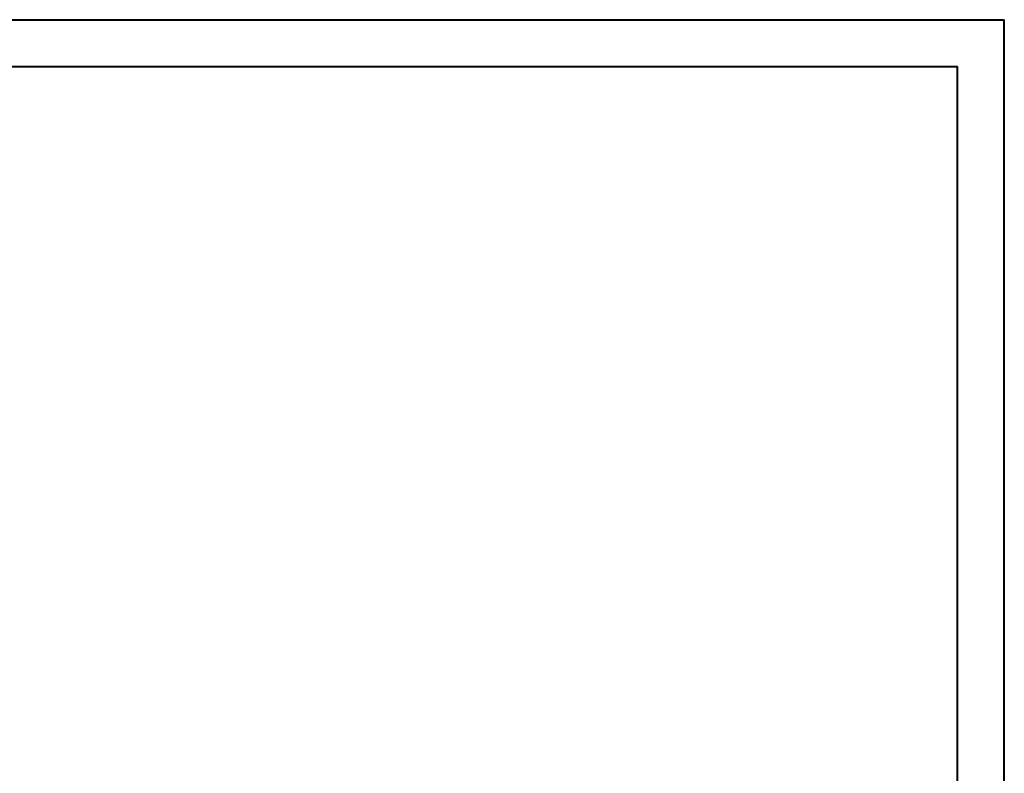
# Model space of a CAD drawing. Header units: millimetres. Extents: x 0 to 210, y 0 to 297.
# Tile 19 of 19: x 105 to 210, y 217 to 297. Entities that reach past the tile are written whole.
import ezdxf

# ---------------------------------------------------------------- set-up
doc = ezdxf.new("R2010")
doc.units = ezdxf.units.MM

msp = doc.modelspace()

# ---------------------------------------------------------------- linework, layer by layer
at = {"color": 7, "linetype": 'Continuous', "lineweight": 40}
for p, q in [((0.08, 297.21), (210.08, 297.21)), ((210.08, 0.21), (210.08, 297.21)), ((210.08, 292.21), (210.08, 297.21)), ((10.08, 292.21), (205.08, 292.21)), ((205.08, 5.21), (205.08, 292.21))]:
    msp.add_line(p, q, dxfattribs=at)

doc.saveas('drawing.dxf')
